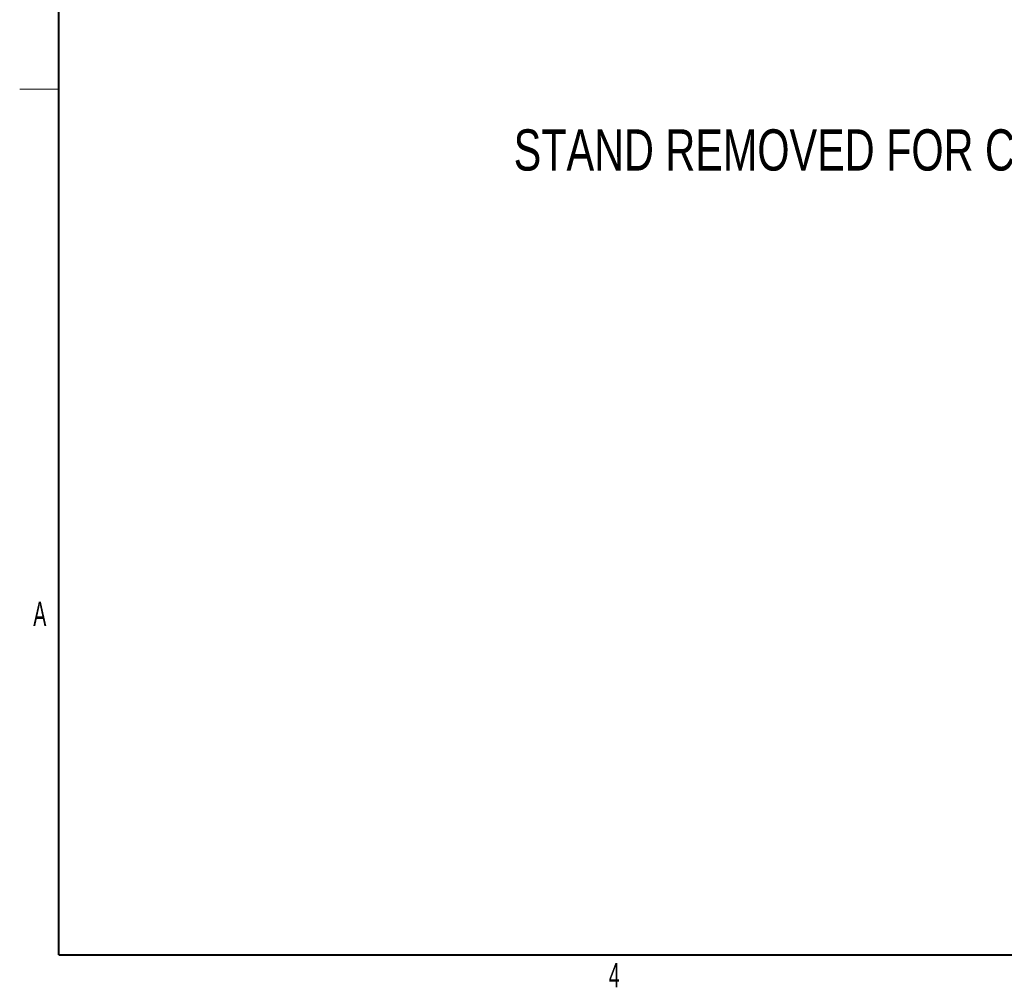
# Model space of a CAD drawing. Header units: millimetres. Extents: x 9 to 550, y 15 to 417.
# Tile 1 of 39: x 9 to 110, y 16 to 115. Entities that reach past the tile are written whole.
import ezdxf

# ---------------------------------------------------------------- set-up
doc = ezdxf.new("R2010")
doc.units = ezdxf.units.MM
doc.styles.add('SLDTEXTSTYLE0', font='TXT', dxfattribs={"width": 0.75})
doc.styles.add('SLDTEXTSTYLE1', font='TXT', dxfattribs={"width": 0.605})

msp = doc.modelspace()

# ---------------------------------------------------------------- linework, layer by layer
at = {"color": 7, "linetype": 'Continuous', "lineweight": 40}
for q in [(12.7, 412.75), (546.1, 19.05)]:
    msp.add_line((12.7, 19.05), q, dxfattribs=at)
at = {"color": 7, "linetype": 'Continuous', "lineweight": 0}
msp.add_line((12.7, 107.95), (8.7, 107.95), dxfattribs=at)

# ---------------------------------------------------------------- texts
for s, insert, char_height, attachment_point, style in [('STAND REMOVED FOR CLARITY', (59.379, 103.81), 4.23333, 1, 'SLDTEXTSTYLE0'), ('A', (10.762, 55.309), 2.5, 2, 'SLDTEXTSTYLE1'), ('4', (69.701, 18.229), 2.5, 2, 'SLDTEXTSTYLE1')]:
    msp.add_mtext(s, dxfattribs=dict(at, insert=insert, char_height=char_height, attachment_point=attachment_point, style=style))

doc.saveas('drawing.dxf')
